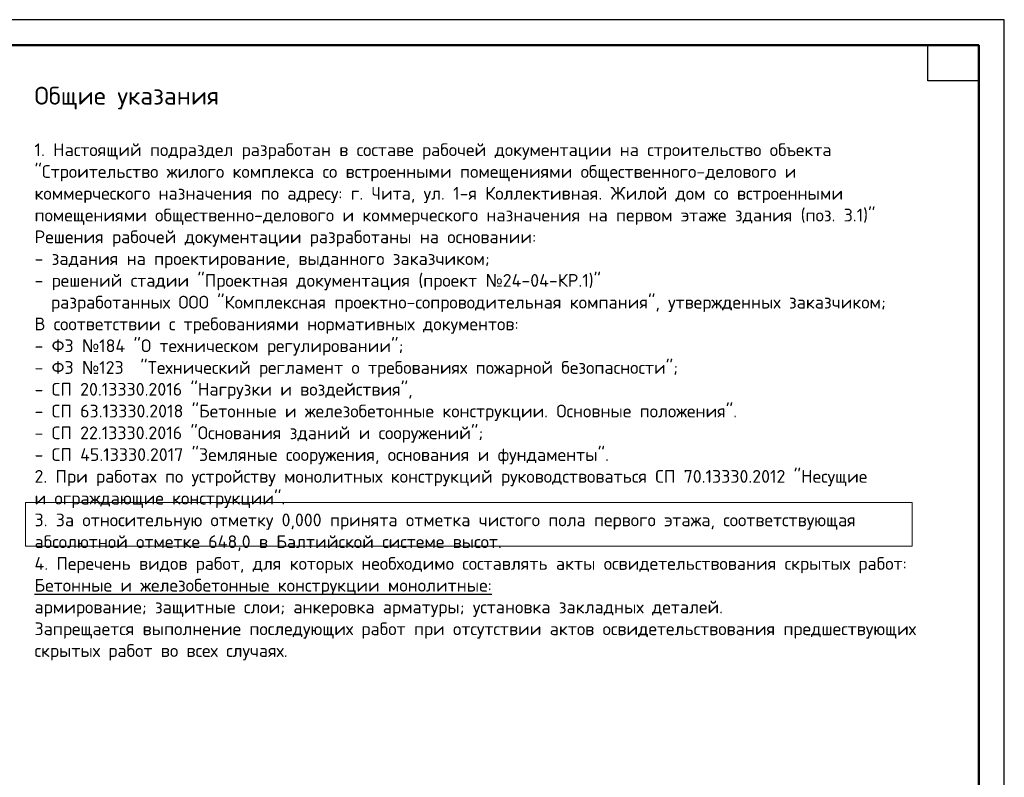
# Model space of a CAD drawing. Header units: millimetres. Extents: x 0 to 42000, y 0 to 29700.
# Tile 4 of 4: x 22710 to 42000, y 14850 to 29700. Entities that reach past the tile are written whole.
import ezdxf

# ---------------------------------------------------------------- set-up
doc = ezdxf.new("R2010")
doc.units = ezdxf.units.MM
doc.layers.add('Standard', color=7, linetype='Continuous', lineweight=25)
doc.styles.add('ARIAL', font='arial.ttf')

msp = doc.modelspace()

# ---------------------------------------------------------------- linework, layer by layer
at = {"layer": 'Standard', "color": 7, "linetype": 'Continuous', "lineweight": 35, "transparency": 33554687}
for p, q in [((41500, 27600), (41500, 20500)), ((41500, 27200), (41500, 20100))]:
    msp.add_line(p, q, dxfattribs=at)
at = {"layer": 'Standard', "color": 7, "linetype": 'Continuous', "lineweight": 50, "transparency": 33554687}
msp.add_line((41500, 27100), (41500, 23200), dxfattribs=at)
at = {"layer": 'Standard', "color": 7, "linetype": 'Continuous', "lineweight": 25, "transparency": 33554687}
for points in [[(0, 0), (42000, 0), (42000, 29700), (0, 29700), (0, 0)], [(41500, 29200), (41500, 28500), (40500, 28500), (40500, 29200), (41500, 29200)]]:
    msp.add_lwpolyline(points, close=True, dxfattribs=at)
at = {"layer": 'Standard', "color": 7, "linetype": 'Continuous', "lineweight": 50, "transparency": 33554687}
msp.add_lwpolyline([(2000, 29200), (41500, 29200), (41500, 500), (2000, 500), (2000, 29200)], close=True, dxfattribs=at)
at = {"layer": 'Standard', "color": 240, "linetype": 'Continuous', "lineweight": 13, "transparency": 33554687}
msp.add_lwpolyline([(22821, 20236), (22821, 19383), (40193, 19383), (40193, 20236), (22821, 20236)], close=True, dxfattribs=at)

# ---------------------------------------------------------------- texts
at = {"transparency": 33554687, "insert": (23000, 28385), "char_height": 300, "width": 20707.81, "attachment_point": 1, "line_spacing_factor": 1.024096, "style": 'ARIAL'}
msp.add_mtext('\\A1;{\\fISOCPEUR|i0|b0;\\H350.000000;\\W1.018787;\\C7;Общие указания}\\P{\\fArial|i0|b0;\\H300.000000;\\W1.018787;\\C7; }\\P{\\fISOCPEUR|i0|b0;\\H250.000000;\\W1.018787;\\C7;1. Настоящий подраздел разработан в составе рабочей документации на строительство объекта}\\P{\\fISOCPEUR|i0|b0;\\H250.000000;\\W1.018787;\\C7;"Строительство жилого комплекса со встроенными помещениями общественного-делового и}\\P{\\fISOCPEUR|i0|b0;\\H250.000000;\\W1.018787;\\C7;коммерческого назначения по адресу: г. Чита, ул. 1-я Коллективная. Жилой дом со встроенными}\\P{\\fISOCPEUR|i0|b0;\\H250.000000;\\W1.018787;\\C7;помещениями общественно-делового и коммерческого назначения на первом этаже здания (поз. 3.1)"}\\P{\\fISOCPEUR|i0|b0;\\H250.000000;\\W1.018787;\\C7;Решения рабочей документации разработаны на основании:}\\P{\\fISOCPEUR|i0|b0;\\H250.000000;\\W1.018787;\\C7;- задания на проектирование, выданного заказчиком;}\\P{\\fISOCPEUR|i0|b0;\\H250.000000;\\W1.018787;\\C7;- решений стадии "Проектная документация (проект \\fSegoe UI Symbol|i0|b0;№\\fISOCPEUR|i0|b0;24-04-КР.1)"}\\P{\\fISOCPEUR|i0|b0;\\H250.000000;\\W1.018787;\\C7;  разработанных ООО "Комплексная проектно-сопроводительная компания", утвержденных заказчиком;}\\P{\\fISOCPEUR|i0|b0;\\H250.000000;\\W1.018787;\\C7;В соответствии с требованиями нормативных документов: }\\P{\\fISOCPEUR|i0|b0;\\H250.000000;\\W1.018787;\\C7;- ФЗ \\fSegoe UI Symbol|i0|b0;№\\fISOCPEUR|i0|b0;184 "О техническом регулировании"; }\\P{\\fISOCPEUR|i0|b0;\\H250.000000;\\W1.018787;\\C7;- ФЗ \\fSegoe UI Symbol|i0|b0;№\\fISOCPEUR|i0|b0;123  "Технический регламент о требованиях пожарной безопасности";}\\P{\\fISOCPEUR|i0|b0;\\H250.000000;\\W1.018787;\\C7;- СП 20.13330.2016 "Нагрузки и воздействия", }\\P{\\fISOCPEUR|i0|b0;\\H250.000000;\\W1.018787;\\C7;- СП 63.13330.2018 "Бетонные и железобетонные конструкции. Основные положения".}\\P{\\fISOCPEUR|i0|b0;\\H250.000000;\\W1.018787;\\C7;- СП 22.13330.2016 "Основания зданий и сооружений";}\\P{\\fISOCPEUR|i0|b0;\\H250.000000;\\W1.018787;\\C7;- СП 45.13330.2017 "Земляные сооружения, основания и фундаменты".}\\P{\\fISOCPEUR|i0|b0;\\H250.000000;\\W1.018787;\\C7;2. При работах по устройству монолитных конструкций руководствоваться СП 70.13330.2012 "Несущие}\\P{\\fISOCPEUR|i0|b0;\\H250.000000;\\W1.018787;\\C7;и ограждающие конструкции".}\\P{\\fISOCPEUR|i0|b0;\\H250.000000;\\W1.018787;\\C7;3. За относительную отметку 0,000 принята отметка чистого пола первого этажа, соответствующая}\\P{\\fISOCPEUR|i0|b0;\\H250.000000;\\W1.018787;\\C7;абсолютной отметке 648,0 в Балтийской системе высот.}\\P{\\fISOCPEUR|i0|b0;\\H250.000000;\\W1.018787;\\C7;4. Перечень видов работ, для которых необходимо составлять акты освидетельствования скрытых работ:}\\P{\\L\\fISOCPEUR|i0|b0;\\H250.000000;\\W1.018787;\\C7;Бетонные \\l\\Lи \\l\\Lжелезобетонные \\l\\Lконструкции \\l\\Lмонолитные:\\l}\\P{\\fISOCPEUR|i0|b0;\\H250.000000;\\W1.018787;\\C7;армирование; защитные слои; анкеровка арматуры; установка закладных деталей.}\\P{\\fISOCPEUR|i0|b0;\\H250.000000;\\W1.018787;\\C7;Запрещается выполнение последующих работ при отсутствии актов освидетельствования предшествующих}\\P{\\fISOCPEUR|i0|b0;\\H250.000000;\\W1.018787;\\C7;скрытых работ во всех случаях.}\\P', dxfattribs=at)

doc.saveas('drawing.dxf')
